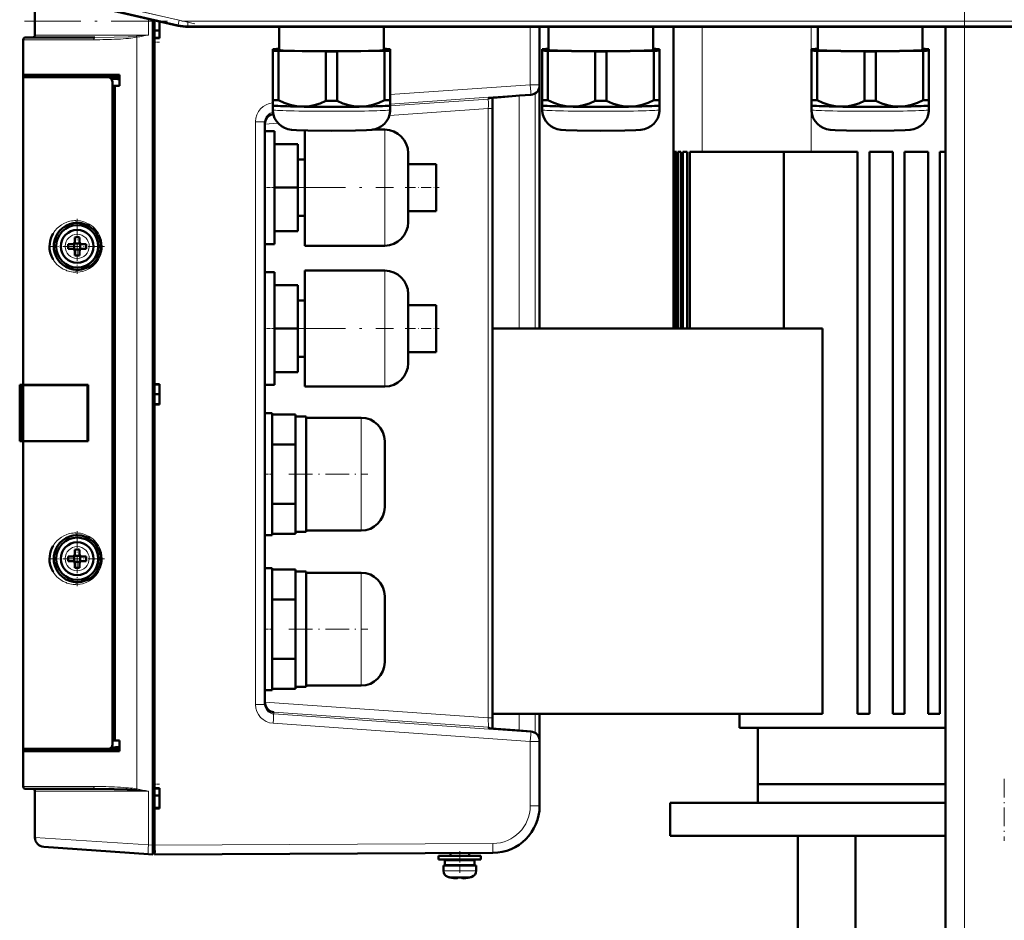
# Model space of a CAD drawing. Extents: x -1351 to 1763, y -1300 to 612.
# Tile 12 of 81: x -1277 to -1068, y 117 to 309. Entities that reach past the tile are written whole.
import ezdxf

# ---------------------------------------------------------------- set-up
doc = ezdxf.new("R2010")
doc.units = 0
doc.linetypes.add('DASHDOT', pattern=[18.5, 12, -3, 0.5, -3])

msp = doc.modelspace()

# ---------------------------------------------------------------- linework, layer by layer
at = {"color": 7, "linetype": 'DASHDOT', "lineweight": 18}
for p, q in [((-1076.13, -326), (-1076.13, 364.9)), ((-1240.06, 307.95), (-1277.32, 316.55)), ((-1276.37, 308.51), (-858.69, 308.51)), ((-1219.98, 273.08), (-1197.78, 273.08)), ((-1219.98, 243.08), (-1197.78, 243.08))]:
    msp.add_line(p, q, dxfattribs=at)
at = {"color": 7, "lineweight": 18}
for p, q in [((-1243.6, 307.74), (-1274.23, 314.81)), ((-1243.38, 308.72), (-1274, 315.79)), ((-1249.95, 309.02), (-1249.95, 305.58)), ((-1243.6, 307.74), (-1243.38, 308.72)), ((-1241.56, 308.51), (-893.5, 308.51)), ((-1241.56, 307.51), (-1241.56, 308.51)), ((-1243.6, 307.74), (-1243.64, 307.56)), ((-1241.56, 307.51), (-893.5, 307.51)), ((-1241.56, 307.51), (-1241.56, 307.33)), ((-1168.62, 294.99), (-1168.62, 307.33)), ((-1131.98, 307.33), (-1131.98, 280.68)), ((-1108.76, 280.68), (-1108.76, 307.33)), ((-1076.13, -268.42), (-1076.13, 307.33)), ((-1276.63, 304.58), (-1261.6, 304.58)), ((-1267.16, 305.58), (-1274.13, 305.58)), ((-1249.95, 305.58), (-1267.16, 305.58)), ((-1252.45, 145.06), (-1252.45, 305.1)), ((-1198.45, 292.88), (-1168.62, 294.99)), ((-1166.63, 294.99), (-1168.62, 294.99)), ((-1198.45, 290.88), (-1168.49, 293)), ((-1198.45, 290.47), (-1177.56, 291.93)), ((-1177.56, 292.11), (-1177.56, 291.93)), ((-1170.95, 292.67), (-1170.95, 243.08)), ((-1168.49, 292.85), (-1170.93, 292.67)), ((-1168.49, 293), (-1168.49, 292.85)), ((-1167.58, 293.14), (-1167.58, 243.08)), ((-1198.62, 288.46), (-1177.56, 289.93)), ((-1177.54, 290.53), (-1177.56, 289.93)), ((-1177.56, 289.93), (-1177.56, 160.22)), ((-1177.56, 289.93), (-1176.63, 289.93)), ((-1227.12, 287.13), (-1225.13, 287.13)), ((-1227.12, 163.03), (-1227.12, 287.13)), ((-1225.13, 286.61), (-1222.35, 286.8)), ((-1199.63, 273.14), (-1199.63, 285.43)), ((-1199.63, 273.08), (-1199.63, 273.14)), ((-1199.63, 273.08), (-1199.63, 260.73)), ((-1265.11, 263.15), (-1265.13, 263.15)), ((-1267.7, 260.6), (-1267.7, 260.58)), ((-1262.56, 260.55), (-1262.56, 260.58)), ((-1265.16, 258.01), (-1265.13, 258.01)), ((-1199.63, 243.14), (-1199.63, 255.43)), ((-1199.63, 243.08), (-1199.63, 243.14)), ((-1199.63, 243.08), (-1199.63, 230.73)), ((-1277.33, 231.08), (-1277.33, 219.08)), ((-1204.63, 224.08), (-1204.63, 212.14)), ((-1204.63, 212.14), (-1204.63, 212.08)), ((-1204.63, 212.08), (-1204.63, 200.08)), ((-1265.11, 196.65), (-1265.13, 196.65)), ((-1267.7, 194.1), (-1267.7, 194.08)), ((-1262.56, 194.05), (-1262.56, 194.08)), ((-1265.16, 191.51), (-1265.13, 191.51)), ((-1204.63, 191.08), (-1204.63, 179.14)), ((-1204.63, 179.14), (-1204.63, 179.08)), ((-1204.63, 179.08), (-1204.63, 167.08)), ((-1225.13, 163.03), (-1227.12, 163.03)), ((-1225.13, 163.55), (-1177.56, 160.22)), ((-1223.27, 161.42), (-1177.56, 158.23)), ((-1223.27, 161.03), (-1223.27, 161.42)), ((-1168.49, 157.16), (-1223.27, 161.03)), ((-1177.56, 160.22), (-1177.55, 159.69)), ((-1176.63, 160.22), (-1177.56, 160.22)), ((-1170.95, 161.08), (-1170.95, 157.48)), ((-1167.58, 161.08), (-1167.58, 157.01)), ((-1168.62, 155.16), (-1223.4, 159.04)), ((-1177.56, 158.23), (-1177.56, 158.04)), ((-1170.93, 157.48), (-1168.49, 157.31)), ((-1168.49, 157.31), (-1168.49, 157.16)), ((-1168.62, 155.16), (-1168.62, 141.45)), ((-1166.63, 155.16), (-1168.62, 155.16)), ((-1261.6, 145.58), (-1276.63, 145.58)), ((-1274.13, 144.58), (-1249.95, 144.58)), ((-1249.95, 144.58), (-1249.95, 133.16)), ((-1166.63, 141.45), (-1168.62, 141.45)), ((-1274.13, 134.72), (-1249.95, 133.16)), ((-1249.95, 133.16), (-1249.03, 133.1)), ((-1248.63, 133.07), (-1249.03, 133.07)), ((-1176.58, 133.45), (-1248.63, 133.08)), ((-1187.13, 127.6), (-1183.63, 127.6)), ((-1183.63, 126.35), (-1186.2, 126.35)), ((-1183.6, 127.6), (-1183.63, 127.6)), ((-1183.61, 126.35), (-1183.63, 126.35)), ((-1181.06, 126.35), (-1183.61, 126.35)), ((-1180.13, 127.6), (-1183.6, 127.6))]:
    msp.add_line(p, q, dxfattribs=at)
at = {"color": 7, "lineweight": 50}
for p, q in [((-1243.64, 307.56), (-1269.21, 313.47)), ((-1274.13, 311.49), (-1274.13, 305.58)), ((-1249.03, 133.1), (-1249.03, 308.81)), ((-1248.63, 308.72), (-1248.63, 304.98)), ((-1248.63, 306.53), (-1248.63, 308.72)), ((-1247.63, 308.48), (-1247.63, 304.93)), ((-1248.63, 306.53), (-1247.63, 306.53)), ((-893.5, 307.33), (-1241.56, 307.33)), ((-1222.1, 307.33), (-1222.1, 302.41)), ((-1199.8, 302.41), (-1199.8, 307.33)), ((-1166.63, 294.99), (-1166.63, 307.33)), ((-1164.73, 307.33), (-1164.73, 302.42)), ((-1142.43, 302.42), (-1142.43, 307.33)), ((-1138.13, 307.33), (-1138.13, 243.08)), ((-1107.35, 307.33), (-1107.35, 302.42)), ((-1085.05, 302.42), (-1085.05, 307.33)), ((-1080.13, -268.42), (-1080.13, 307.33)), ((-1276.63, 297.08), (-1276.63, 304.58)), ((-1276.13, 305.08), (-1261.39, 305.08)), ((-1247.63, 305.08), (-1248.63, 305.01)), ((-1248.63, 305.01), (-1248.63, 304.93)), ((-1248.63, 304.93), (-1248.63, 231.23)), ((-1247.63, 304.93), (-1248.63, 304.93)), ((-1276.63, 303.28), (-1276.63, 295.07)), ((-1223.45, 302.57), (-1223.45, 302.26)), ((-1223.45, 302.26), (-1223.45, 291.76)), ((-1222.1, 302.62), (-1222.26, 302.62)), ((-1222.26, 302.21), (-1212.14, 302.05)), ((-1222.26, 302.21), (-1222.26, 291.7)), ((-1212.14, 302.05), (-1212.14, 291.55)), ((-1209.76, 302.05), (-1199.64, 302.21)), ((-1209.76, 302.05), (-1209.76, 291.55)), ((-1199.64, 302.62), (-1199.8, 302.62)), ((-1199.64, 302.21), (-1199.64, 291.7)), ((-1198.45, 302.26), (-1198.45, 302.57)), ((-1198.45, 302.26), (-1198.45, 291.76)), ((-1166.08, 302.57), (-1166.08, 302.26)), ((-1166.08, 302.26), (-1166.08, 291.76)), ((-1164.73, 302.62), (-1164.89, 302.62)), ((-1164.89, 302.21), (-1154.76, 302.06)), ((-1164.89, 302.21), (-1164.89, 291.7)), ((-1154.76, 302.06), (-1154.76, 291.55)), ((-1152.39, 302.06), (-1142.26, 302.21)), ((-1152.39, 302.06), (-1152.39, 291.55)), ((-1142.26, 302.62), (-1142.43, 302.62)), ((-1142.26, 302.21), (-1142.26, 291.7)), ((-1141.08, 302.26), (-1141.08, 302.57)), ((-1141.08, 302.26), (-1141.08, 291.76)), ((-1108.7, 302.57), (-1108.7, 302.26)), ((-1108.7, 302.26), (-1108.7, 291.76)), ((-1107.35, 302.63), (-1107.52, 302.62)), ((-1107.52, 302.21), (-1097.39, 302.06)), ((-1107.52, 302.21), (-1107.52, 291.71)), ((-1097.39, 302.06), (-1097.39, 291.55)), ((-1095.02, 302.06), (-1084.89, 302.21)), ((-1095.02, 302.06), (-1095.02, 291.55)), ((-1084.89, 302.62), (-1085.05, 302.63)), ((-1084.89, 302.21), (-1084.89, 291.71)), ((-1083.7, 302.26), (-1083.7, 302.57)), ((-1083.7, 302.26), (-1083.7, 291.76)), ((-1276.63, 296.58), (-1276.63, 297.08)), ((-1256.13, 297.08), (-1276.63, 297.08)), ((-1276.63, 296.58), (-1258.58, 296.58)), ((-1276.63, 231.08), (-1276.63, 296.58)), ((-1276.33, 297.08), (-1276.33, 296.58)), ((-1256.13, 296.58), (-1258.57, 296.58)), ((-1256.13, 294.78), (-1256.13, 297.08)), ((-1257.63, 154.54), (-1257.63, 295.61)), ((-1256.13, 294.78), (-1257.63, 294.78)), ((-1257.13, 294.74), (-1257.63, 294.72)), ((-1257.63, 294.72), (-1257.63, 155.43)), ((-1256.13, 294.78), (-1257.13, 294.74)), ((-1257.13, 294.74), (-1257.13, 155.41)), ((-1166.63, 294.84), (-1166.63, 294.99)), ((-1166.63, 243.08), (-1166.63, 294.84)), ((-1223.45, 291.76), (-1223.45, 290.61)), ((-1198.45, 290.61), (-1198.45, 291.76)), ((-1176.63, 289.93), (-1176.63, 292.22)), ((-1176.63, 292.01), (-1176.63, 290.84)), ((-1170.93, 292.67), (-1168.49, 292.85)), ((-1166.08, 291.76), (-1166.08, 290.61)), ((-1141.08, 290.61), (-1141.08, 291.76)), ((-1108.7, 291.76), (-1108.7, 290.61)), ((-1083.7, 290.61), (-1083.7, 291.76)), ((-1223.45, 290.61), (-1223.45, 289.66)), ((-1223.45, 290.6), (-1223.45, 290.61)), ((-1198.46, 290.6), (-1198.45, 290.61)), ((-1198.45, 289.66), (-1198.45, 290.61)), ((-1176.63, 290.04), (-1176.63, 158.16)), ((-1176.63, 160.22), (-1176.63, 289.93)), ((-1166.08, 290.61), (-1166.08, 289.66)), ((-1166.07, 290.6), (-1166.08, 290.61)), ((-1141.08, 289.66), (-1141.08, 290.61)), ((-1141.08, 290.6), (-1141.08, 290.61)), ((-1108.7, 290.61), (-1108.7, 289.66)), ((-1108.7, 290.6), (-1108.7, 290.61)), ((-1083.71, 290.6), (-1083.7, 290.61)), ((-1083.7, 289.66), (-1083.7, 290.61)), ((-1225.13, 287.13), (-1225.13, 163.03)), ((-1216.63, 273.08), (-1216.63, 285.26)), ((-1202.19, 285.43), (-1199.63, 285.43)), ((-1225.13, 273.08), (-1225.13, 285.08)), ((-1223.13, 285.08), (-1225.13, 285.08)), ((-1223.13, 285.08), (-1223.13, 273.08)), ((-1223.13, 282.33), (-1218.13, 282.33)), ((-1218.13, 273.08), (-1218.13, 282.33)), ((-1216.63, 279.08), (-1218.13, 279.08)), ((-1194.63, 280.43), (-1194.63, 273.11)), ((-1138.13, 280.68), (-1138.13, 243.08)), ((-1137.99, 280.68), (-1138.13, 280.68)), ((-1137.99, 280.68), (-1137.99, 243.08)), ((-1137.86, 280.68), (-1137.86, 243.08)), ((-1137.46, 280.68), (-1137.86, 280.68)), ((-1137.46, 280.68), (-1137.46, 243.08)), ((-1137.19, 280.68), (-1137.19, 243.08)), ((-1136.52, 280.68), (-1137.19, 280.68)), ((-1136.52, 280.68), (-1136.52, 243.08)), ((-1136.11, 280.68), (-1136.11, 243.08)), ((-1135.16, 280.68), (-1136.11, 280.68)), ((-1135.16, 280.68), (-1135.16, 243.08)), ((-1131.98, 280.68), (-1134.61, 280.68)), ((-1134.61, 280.68), (-1134.61, 243.08)), ((-1123.26, 280.68), (-1131.98, 280.68)), ((-1108.76, 280.68), (-1123.26, 280.68)), ((-1114.58, 243.08), (-1114.58, 280.68)), ((-1098.88, 280.68), (-1108.76, 280.68)), ((-1098.88, 280.68), (-1098.88, 161.08)), ((-1091.38, 280.68), (-1096.38, 280.68)), ((-1096.38, 280.68), (-1096.38, 161.08)), ((-1091.38, 280.68), (-1091.38, 161.08)), ((-1083.88, 280.68), (-1088.88, 280.68)), ((-1088.88, 280.68), (-1088.88, 161.08)), ((-1083.88, 280.68), (-1083.88, 161.08)), ((-1080.13, 280.68), (-1081.38, 280.68)), ((-1081.38, 280.68), (-1081.38, 161.08)), ((-1194.63, 278.08), (-1188.63, 278.08)), ((-1188.63, 278.08), (-1188.63, 273.08)), ((-1225.13, 261.08), (-1225.13, 273.08)), ((-1218.13, 273.08), (-1223.13, 273.08)), ((-1223.13, 273.08), (-1223.13, 261.08)), ((-1218.13, 263.83), (-1218.13, 273.08)), ((-1216.63, 260.73), (-1216.63, 273.08)), ((-1194.63, 273.11), (-1194.63, 273.08)), ((-1194.63, 273.08), (-1194.63, 265.73)), ((-1188.63, 273.08), (-1188.63, 268.08)), ((-1216.63, 267.08), (-1218.13, 267.08)), ((-1194.63, 268.08), (-1188.63, 268.08)), ((-1265.13, 265.58), (-1265.08, 265.58)), ((-1261.85, 264.35), (-1261.76, 264.27)), ((-1265.63, 262.5), (-1265.63, 261.58)), ((-1264.63, 262.5), (-1264.63, 261.58)), ((-1223.13, 263.83), (-1218.13, 263.83)), ((-1269.99, 261.78), (-1269.98, 261.8)), ((-1266.13, 261.08), (-1267.05, 261.08)), ((-1265.77, 261.21), (-1265.78, 261.22)), ((-1264.5, 261.21), (-1265.77, 261.21)), ((-1265.77, 259.94), (-1265.77, 261.21)), ((-1264.49, 261.22), (-1264.5, 261.21)), ((-1264.5, 261.21), (-1264.5, 259.94)), ((-1264.13, 261.08), (-1263.21, 261.08)), ((-1223.13, 261.08), (-1225.13, 261.08)), ((-1216.63, 260.73), (-1199.63, 260.73)), ((-1266.13, 260.08), (-1267.05, 260.08)), ((-1265.77, 259.94), (-1265.78, 259.93)), ((-1264.5, 259.94), (-1265.77, 259.94)), ((-1265.63, 258.65), (-1265.63, 259.58)), ((-1264.63, 258.65), (-1264.63, 259.58)), ((-1264.5, 259.94), (-1264.49, 259.93)), ((-1263.21, 260.08), (-1264.13, 260.08)), ((-1261.76, 256.88), (-1261.84, 256.82)), ((-1265.07, 255.58), (-1265.13, 255.58)), ((-1225.13, 243.08), (-1225.13, 255.08)), ((-1223.13, 255.08), (-1225.13, 255.08)), ((-1223.13, 255.08), (-1223.13, 243.08)), ((-1216.63, 243.08), (-1216.63, 255.43)), ((-1216.63, 255.43), (-1199.63, 255.43)), ((-1223.13, 252.33), (-1218.13, 252.33)), ((-1218.13, 243.08), (-1218.13, 252.33)), ((-1194.63, 250.43), (-1194.63, 243.11)), ((-1216.63, 249.08), (-1218.13, 249.08)), ((-1194.63, 248.08), (-1188.63, 248.08)), ((-1188.63, 248.08), (-1188.63, 243.08)), ((-1225.13, 231.08), (-1225.13, 243.08)), ((-1218.13, 243.08), (-1223.13, 243.08)), ((-1223.13, 243.08), (-1223.13, 231.08)), ((-1218.13, 233.83), (-1218.13, 243.08)), ((-1216.63, 230.73), (-1216.63, 243.08)), ((-1194.63, 243.11), (-1194.63, 243.08)), ((-1194.63, 243.08), (-1194.63, 235.73)), ((-1188.63, 243.08), (-1188.63, 238.08)), ((-1106.36, 243.08), (-1176.63, 243.08)), ((-1106.36, 161.08), (-1106.36, 243.08)), ((-1216.63, 237.08), (-1218.13, 237.08)), ((-1194.63, 238.08), (-1188.63, 238.08)), ((-1223.13, 233.83), (-1218.13, 233.83)), ((-1277.38, 231.08), (-1277.37, 231.08)), ((-1277.38, 219.08), (-1277.38, 231.08)), ((-1277.38, 230.83), (-1277.38, 230.84)), ((-1277.38, 230.82), (-1277.38, 230.83)), ((-1277.37, 231.08), (-1277.33, 231.08)), ((-1277.37, 219.08), (-1277.37, 231.08)), ((-1277.13, 231.08), (-1277.33, 231.08)), ((-1277.13, 231.08), (-1277.13, 219.08)), ((-1276.63, 231.08), (-1277.13, 231.08)), ((-1262.76, 231.08), (-1276.63, 231.08)), ((-1276.33, 231.05), (-1276.63, 231.08)), ((-1276.63, 231.05), (-1276.63, 219.1)), ((-1276.56, 231.05), (-1276.63, 231.05)), ((-1276.43, 231.05), (-1276.56, 231.05)), ((-1276.43, 231.05), (-1276.08, 231.05)), ((-1276.26, 231.05), (-1276.33, 231.05)), ((-1275.53, 231.05), (-1276.08, 231.05)), ((-1274.68, 231.05), (-1275.53, 231.05)), ((-1269.58, 231.04), (-1272.84, 231.05)), ((-1262.76, 231.02), (-1262.91, 231.02)), ((-1262.91, 219.13), (-1262.91, 231.02)), ((-1262.76, 231.08), (-1262.76, 219.08)), ((-1248.63, 231.23), (-1247.63, 231.23)), ((-1248.63, 231.23), (-1248.63, 231.14)), ((-1248.63, 231.17), (-1248.63, 226.98)), ((-1248.63, 231.14), (-1247.63, 231.08)), ((-1248.63, 231.14), (-1248.63, 229.14)), ((-1247.63, 231.23), (-1247.63, 226.93)), ((-1223.13, 231.08), (-1225.13, 231.08)), ((-1216.63, 230.73), (-1199.63, 230.73)), ((-1176.63, 230.83), (-1176.63, 227.14)), ((-1248.63, 227.01), (-1248.63, 229.14)), ((-1247.63, 229.08), (-1248.63, 229.14)), ((-1247.63, 227.08), (-1248.63, 227.01)), ((-1248.63, 227.01), (-1248.63, 226.93)), ((-1248.63, 226.93), (-1248.63, 145.23)), ((-1247.63, 226.93), (-1248.63, 226.93)), ((-1225.13, 212.08), (-1225.13, 225.08)), ((-1225.13, 225.08), (-1223.63, 225.08)), ((-1223.63, 225.08), (-1223.63, 212.08)), ((-1218.63, 224.78), (-1223.63, 224.78)), ((-1218.63, 224.3), (-1218.63, 224.78)), ((-1216.33, 224.33), (-1218.63, 224.33)), ((-1218.63, 218.91), (-1218.63, 224.3)), ((-1216.33, 224.33), (-1216.33, 212.08)), ((-1204.63, 224.08), (-1216.33, 224.08)), ((-1277.38, 219.32), (-1277.38, 219.33)), ((-1277.38, 219.08), (-1277.37, 219.08)), ((-1277.37, 219.08), (-1277.33, 219.08)), ((-1277.36, 219.08), (-1277.33, 219.08)), ((-1277.13, 219.08), (-1277.33, 219.08)), ((-1277.13, 219.08), (-1276.63, 219.08)), ((-1276.63, 219.1), (-1276.56, 219.1)), ((-1276.63, 219.08), (-1276.33, 219.1)), ((-1262.76, 219.08), (-1276.63, 219.08)), ((-1276.63, 153.58), (-1276.63, 219.08)), ((-1276.56, 219.1), (-1276.44, 219.1)), ((-1276.43, 219.1), (-1276.08, 219.1)), ((-1276.08, 219.1), (-1275.53, 219.1)), ((-1269.48, 219.11), (-1266.15, 219.12)), ((-1262.91, 219.13), (-1262.76, 219.13)), ((-1223.63, 218.43), (-1218.63, 218.43)), ((-1218.63, 218.43), (-1218.63, 218.91)), ((-1218.63, 217.47), (-1218.63, 218.43)), ((-1199.63, 219.08), (-1199.63, 212.11)), ((-1218.63, 217.47), (-1218.63, 212.08)), ((-1225.13, 199.08), (-1225.13, 212.08)), ((-1223.63, 212.08), (-1223.63, 199.08)), ((-1218.63, 212.08), (-1218.63, 206.69)), ((-1216.33, 199.83), (-1216.33, 212.08)), ((-1199.63, 212.11), (-1199.63, 212.08)), ((-1199.63, 212.08), (-1199.63, 205.08)), ((-1223.63, 205.73), (-1218.63, 205.73)), ((-1218.63, 205.73), (-1218.63, 206.69)), ((-1218.63, 205.25), (-1218.63, 205.73)), ((-1218.63, 199.86), (-1218.63, 205.25)), ((-1223.63, 199.38), (-1218.63, 199.38)), ((-1218.63, 199.38), (-1218.63, 199.86)), ((-1218.63, 199.83), (-1216.33, 199.83)), ((-1216.33, 200.08), (-1204.63, 200.08)), ((-1265.13, 199.08), (-1265.08, 199.08)), ((-1261.85, 197.85), (-1261.76, 197.77)), ((-1223.63, 199.08), (-1225.13, 199.08)), ((-1269.99, 195.28), (-1269.98, 195.3)), ((-1265.63, 196), (-1265.63, 195.08)), ((-1264.63, 196), (-1264.63, 195.08)), ((-1266.13, 194.58), (-1267.05, 194.58)), ((-1266.13, 193.58), (-1267.05, 193.58)), ((-1265.77, 194.71), (-1265.78, 194.72)), ((-1265.77, 193.44), (-1265.78, 193.43)), ((-1264.5, 194.71), (-1265.77, 194.71)), ((-1265.77, 193.44), (-1265.77, 194.71)), ((-1264.5, 193.44), (-1265.77, 193.44)), ((-1265.63, 192.15), (-1265.63, 193.08)), ((-1264.63, 192.15), (-1264.63, 193.08)), ((-1264.49, 194.72), (-1264.5, 194.71)), ((-1264.5, 194.71), (-1264.5, 193.44)), ((-1264.5, 193.44), (-1264.49, 193.43)), ((-1264.13, 194.58), (-1263.21, 194.58)), ((-1263.21, 193.58), (-1264.13, 193.58)), ((-1225.13, 179.08), (-1225.13, 192.08)), ((-1225.13, 192.08), (-1223.63, 192.08)), ((-1223.63, 192.08), (-1223.63, 179.08)), ((-1218.63, 191.78), (-1223.63, 191.78)), ((-1218.63, 191.3), (-1218.63, 191.78)), ((-1216.33, 191.33), (-1218.63, 191.33)), ((-1218.63, 185.91), (-1218.63, 191.3)), ((-1216.33, 191.33), (-1216.33, 179.08)), ((-1204.63, 191.08), (-1216.33, 191.08)), ((-1265.07, 189.08), (-1265.13, 189.08)), ((-1261.76, 190.38), (-1261.84, 190.32)), ((-1223.63, 185.43), (-1218.63, 185.43)), ((-1218.63, 185.43), (-1218.63, 185.91)), ((-1218.63, 184.47), (-1218.63, 185.43)), ((-1199.63, 186.08), (-1199.63, 179.11)), ((-1218.63, 184.47), (-1218.63, 179.08)), ((-1225.13, 166.08), (-1225.13, 179.08)), ((-1223.63, 179.08), (-1223.63, 166.08)), ((-1218.63, 179.08), (-1218.63, 173.69)), ((-1216.33, 166.83), (-1216.33, 179.08)), ((-1199.63, 179.11), (-1199.63, 179.08)), ((-1199.63, 179.08), (-1199.63, 172.08)), ((-1223.63, 172.73), (-1218.63, 172.73)), ((-1218.63, 172.73), (-1218.63, 173.69)), ((-1218.63, 172.25), (-1218.63, 172.73)), ((-1218.63, 166.86), (-1218.63, 172.25)), ((-1223.63, 166.08), (-1225.13, 166.08)), ((-1223.63, 166.38), (-1218.63, 166.38)), ((-1218.63, 166.38), (-1218.63, 166.86)), ((-1218.63, 166.83), (-1216.33, 166.83)), ((-1216.33, 167.08), (-1204.63, 167.08)), ((-1176.63, 161.08), (-1106.36, 161.08)), ((-1176.63, 157.93), (-1176.63, 160.22)), ((-1166.63, 155.31), (-1166.63, 161.08)), ((-1124.03, 158.08), (-1124.03, 161.08)), ((-1096.38, 161.08), (-1098.88, 161.08)), ((-1088.88, 161.08), (-1091.38, 161.08)), ((-1081.38, 161.08), (-1083.88, 161.08)), ((-1176.63, 158.1), (-1176.63, 157.93)), ((-1168.49, 157.31), (-1170.93, 157.48)), ((-1080.13, 158.08), (-1124.03, 158.08)), ((-1120.13, 146.08), (-1120.13, 158.08)), ((-1257.63, 155.43), (-1257.13, 155.41)), ((-1256.13, 155.38), (-1257.63, 155.38)), ((-1257.13, 155.41), (-1256.13, 155.38)), ((-1256.13, 153.08), (-1256.13, 155.38)), ((-1166.63, 155.16), (-1166.63, 155.31)), ((-1276.63, 153.58), (-1276.63, 146.88)), ((-1276.63, 153.08), (-1276.63, 153.58)), ((-1258.58, 153.58), (-1276.63, 153.58)), ((-1276.33, 153.58), (-1276.33, 153.08)), ((-1276.33, 153.58), (-1276.17, 153.58)), ((-1258.57, 153.58), (-1256.13, 153.58)), ((-1166.63, 141.45), (-1166.63, 155.16)), ((-1276.63, 145.58), (-1276.63, 153.08)), ((-1276.63, 153.08), (-1256.13, 153.08)), ((-1261.39, 145.08), (-1276.13, 145.08)), ((-1248.63, 145.23), (-1247.63, 145.23)), ((-1248.63, 145.23), (-1248.63, 145.14)), ((-1248.63, 145.17), (-1248.63, 140.98)), ((-1248.63, 145.14), (-1247.63, 145.08)), ((-1247.63, 145.23), (-1247.63, 140.93)), ((-1120.14, 146.08), (-1080.13, 146.08)), ((-1120.14, 146.08), (-1120.14, 142.08)), ((-1080.13, 146.08), (-1120.13, 146.08)), ((-1274.13, 144.58), (-1274.13, 134.72)), ((-1248.63, 143.63), (-1247.63, 143.63)), ((-1248.63, 143.63), (-1247.63, 143.63)), ((-1248.63, 141.01), (-1248.63, 143.63)), ((-1247.63, 141.08), (-1248.63, 141.01)), ((-1248.63, 141.01), (-1248.63, 140.93)), ((-1247.63, 140.93), (-1248.63, 140.93)), ((-1248.63, 140.93), (-1248.63, 133.08)), ((-1138.84, 142.08), (-1080.13, 142.08)), ((-1138.84, 142.08), (-1138.84, 135.08)), ((-1138.84, 135.08), (-1080.13, 135.08)), ((-1111.63, 82.33), (-1111.63, 135.08)), ((-1099.32, 135.08), (-1099.32, 89.58)), ((-1249.95, 131.17), (-1272.27, 132.73)), ((-1249.03, 133.1), (-1249.03, 131.1)), ((-1249.03, 131.1), (-1249.95, 131.17)), ((-1248.63, 131.38), (-1249.03, 131.38)), ((-1176.58, 131.45), (-1248.63, 131.08)), ((-1183.63, 130.83), (-1188.13, 130.83)), ((-1188.13, 130.03), (-1188.13, 130.83)), ((-1185.63, 131.41), (-1185.63, 130.83)), ((-1183.63, 130.83), (-1179.13, 130.83)), ((-1181.63, 131.43), (-1181.63, 130.83)), ((-1181.63, 131.43), (-1181.63, 130.83)), ((-1179.13, 130.83), (-1179.13, 130.03)), ((-1179.13, 130.83), (-1179.13, 130.03)), ((-1183.63, 130.03), (-1188.13, 130.03)), ((-1183.63, 128.73), (-1187.13, 128.73)), ((-1187.13, 127.6), (-1187.13, 128.73)), ((-1183.63, 129.93), (-1186.78, 129.93)), ((-1186.78, 128.83), (-1186.78, 129.93)), ((-1183.63, 128.83), (-1186.78, 128.83)), ((-1185.63, 130.03), (-1185.63, 129.93)), ((-1185.63, 128.83), (-1185.63, 128.73)), ((-1183.63, 130.03), (-1179.13, 130.03)), ((-1183.63, 129.93), (-1180.48, 129.93)), ((-1183.63, 128.83), (-1180.48, 128.83)), ((-1183.63, 128.73), (-1180.13, 128.73)), ((-1181.63, 130.03), (-1181.63, 129.93)), ((-1181.63, 130.03), (-1181.63, 129.93)), ((-1181.63, 128.83), (-1181.63, 128.73)), ((-1181.63, 128.83), (-1181.63, 128.73)), ((-1180.48, 128.83), (-1180.48, 129.93)), ((-1180.48, 128.83), (-1180.48, 129.93)), ((-1180.13, 128.73), (-1180.13, 127.6)), ((-1180.13, 128.73), (-1180.13, 127.6)), ((-1185.56, 126.19), (-1185.55, 126.2)), ((-1184.18, 126.03), (-1184.15, 126.03)), ((-1184.13, 126.05), (-1184.13, 126.2)), ((-1183.13, 126.05), (-1183.13, 126.2)), ((-1182.7, 126.04), (-1182.86, 126.03)), ((-1182.7, 126.04), (-1182.86, 126.03)), ((-1181.71, 126.2), (-1181.7, 126.19))]:
    msp.add_line(p, q, dxfattribs=at)
at = {"color": 7, "linetype": 'DASHDOT', "lineweight": 18, "ltscale": 0.029999}
for p, q in [((-1248.73, 304.08), (-1247.53, 304.08)), ((-1248.73, 146.08), (-1247.53, 146.08))]:
    msp.add_line(p, q, dxfattribs=at)
at = {"color": 7, "linetype": 'DASHDOT', "lineweight": 18, "ltscale": 0.060016}
for p, q in [((-1222.93, 273.08), (-1225.33, 273.08)), ((-1222.93, 243.08), (-1225.33, 243.08))]:
    msp.add_line(p, q, dxfattribs=at)
at = {"color": 7, "linetype": 'DASHDOT', "lineweight": 18, "ltscale": 0.179999}
for p, q in [((-1195.23, 273.08), (-1188.03, 273.08)), ((-1195.23, 243.08), (-1188.03, 243.08))]:
    msp.add_line(p, q, dxfattribs=at)
at = {"color": 7, "linetype": 'DASHDOT', "lineweight": 18, "ltscale": 0.2925}
for p, q in [((-1265.13, 266.43), (-1265.13, 254.73)), ((-1265.13, 199.93), (-1265.13, 188.23))]:
    msp.add_line(p, q, dxfattribs=at)
at = {"color": 7, "linetype": 'DASHDOT', "lineweight": 18, "ltscale": 0.292499}
for p, q in [((-1259.28, 260.58), (-1270.98, 260.58)), ((-1259.28, 194.08), (-1270.98, 194.08))]:
    msp.add_line(p, q, dxfattribs=at)
at = {"color": 7, "linetype": 'DASHDOT', "lineweight": 18, "ltscale": 0.045013}
for p, q in [((-1223.48, 212.08), (-1225.28, 212.08)), ((-1223.48, 179.08), (-1225.28, 179.08))]:
    msp.add_line(p, q, dxfattribs=at)
at = {"color": 7, "linetype": 'DASHDOT', "lineweight": 18, "ltscale": 0.420001}
for p, q in [((-1220.03, 212.08), (-1203.23, 212.08)), ((-1220.03, 179.08), (-1203.23, 179.08))]:
    msp.add_line(p, q, dxfattribs=at)
at = {"color": 7, "linetype": 'DASHDOT', "lineweight": 18, "ltscale": 0.330015}
msp.add_line((-1067.64, 147.18), (-1067.64, 133.98), dxfattribs=at)
at = {"color": 7, "linetype": 'DASHDOT', "lineweight": 18, "ltscale": 0.012015}
msp.add_line((-1248.59, 133.07), (-1249.07, 133.07), dxfattribs=at)
at = {"color": 7, "linetype": 'DASHDOT', "lineweight": 18, "ltscale": 0.114581}
msp.add_line((-1183.63, 127.22), (-1183.63, 131.8), dxfattribs=at)
at = {"color": 7, "linetype": 'DASHDOT', "lineweight": 18, "ltscale": 0.000760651}
msp.add_line((-1184.63, 126.05), (-1184.63, 126.02), dxfattribs=at)
at = {"color": 7, "linetype": 'DASHDOT', "lineweight": 18, "ltscale": 0.000956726}
msp.add_line((-1182.63, 126.05), (-1182.63, 126.01), dxfattribs=at)
at = {"color": 7, "lineweight": 18}
for points in [[(-1252.48, 305.34), (-1254.28, 305.22), (-1257.26, 305.12), (-1261.39, 305.08)], [(-1170.93, 292.67), (-1174.83, 292.38), (-1177.29, 292.16), (-1177.5, 292.13), (-1177.55, 292.12), (-1177.56, 292.12), (-1177.56, 292.11), (-1177.56, 292.11)], [(-1177.55, 291.85), (-1177.53, 291.23), (-1177.54, 290.53)], [(-1270.27, 263.34), (-1269.88, 263.91), (-1269.4, 264.45), (-1269.13, 264.7), (-1268.5, 265.17), (-1267.96, 265.48), (-1267.32, 265.75)], [(-1261.8, 264.78), (-1261.46, 264.47), (-1261.13, 264.12), (-1260.84, 263.76), (-1260.59, 263.37), (-1260.35, 262.94), (-1260.16, 262.5), (-1259.97, 261.87), (-1259.85, 261.22), (-1259.81, 260.57), (-1259.83, 260.07), (-1259.9, 259.58), (-1260.01, 259.11), (-1260.17, 258.64), (-1260.36, 258.19), (-1260.6, 257.77), (-1260.86, 257.37), (-1261.16, 256.99), (-1261.8, 256.37)], [(-1261.8, 256.37), (-1262.49, 255.89), (-1263.22, 255.52), (-1263.97, 255.26), (-1264.52, 255.15), (-1265.42, 255.08)], [(-1270.27, 196.84), (-1269.88, 197.41), (-1269.4, 197.95), (-1269.13, 198.2), (-1268.5, 198.67), (-1267.96, 198.98), (-1267.32, 199.25)], [(-1261.8, 198.28), (-1261.46, 197.97), (-1261.13, 197.62), (-1260.84, 197.26), (-1260.59, 196.87), (-1260.35, 196.44), (-1260.16, 196), (-1259.97, 195.37), (-1259.85, 194.72), (-1259.81, 194.07), (-1259.83, 193.57), (-1259.9, 193.08), (-1260.01, 192.61), (-1260.17, 192.14), (-1260.36, 191.69), (-1260.6, 191.27), (-1260.86, 190.87), (-1261.16, 190.49), (-1261.8, 189.87)], [(-1261.8, 189.87), (-1262.49, 189.39), (-1263.22, 189.02), (-1263.97, 188.76), (-1264.52, 188.65), (-1265.42, 188.58)], [(-1177.55, 159.69), (-1177.53, 158.72), (-1177.54, 158.32)], [(-1177.54, 158.32), (-1177.55, 158.24), (-1177.56, 158.23), (-1177.56, 158.23), (-1177.56, 158.23)], [(-1177.56, 158.04), (-1177.56, 158.04), (-1177.56, 158.04), (-1177.53, 158.03), (-1177.33, 158), (-1174.61, 157.76), (-1170.93, 157.48)], [(-1261.39, 145.08), (-1261.43, 145.08), (-1261.5, 145.15), (-1261.54, 145.22)], [(-1176.58, 131.45), (-1176.58, 131.46), (-1176.58, 131.47), (-1176.58, 131.57), (-1176.58, 133.45)]]:
    msp.add_lwpolyline(points, dxfattribs=at)
at = {"color": 7, "lineweight": 50}
for points in [[(-1257.63, 295.61), (-1257.66, 295.84), (-1257.73, 296.05), (-1257.86, 296.24), (-1258.03, 296.4), (-1258.23, 296.51), (-1258.58, 296.58)], [(-1217.2, 290.33), (-1217.82, 290.36), (-1218.44, 290.43), (-1219.1, 290.54), (-1219.75, 290.71), (-1221.01, 291.13), (-1222.26, 291.7)], [(-1212.14, 291.55), (-1213.4, 291.02), (-1214.66, 290.63), (-1215.3, 290.49), (-1215.95, 290.39), (-1216.58, 290.34), (-1217.2, 290.33)], [(-1204.7, 290.33), (-1205.33, 290.34), (-1205.95, 290.39), (-1206.6, 290.49), (-1207.25, 290.63), (-1208.51, 291.02), (-1209.76, 291.55)], [(-1199.64, 291.7), (-1200.9, 291.13), (-1202.16, 290.71), (-1202.81, 290.54), (-1203.46, 290.43), (-1204.08, 290.36), (-1204.7, 290.33)], [(-1177.41, 292.14), (-1174.84, 292.38), (-1170.93, 292.67)], [(-1159.83, 290.33), (-1160.45, 290.36), (-1161.07, 290.43), (-1161.72, 290.55), (-1162.37, 290.71), (-1163.63, 291.13), (-1164.89, 291.7)], [(-1154.76, 291.55), (-1156.02, 291.02), (-1157.28, 290.63), (-1157.93, 290.49), (-1158.58, 290.39), (-1159.2, 290.34), (-1159.83, 290.33)], [(-1147.33, 290.33), (-1147.95, 290.34), (-1148.57, 290.39), (-1149.22, 290.49), (-1149.87, 290.63), (-1151.13, 291.02), (-1152.39, 291.55)], [(-1142.26, 291.7), (-1143.52, 291.13), (-1144.78, 290.71), (-1145.43, 290.55), (-1146.09, 290.43), (-1146.7, 290.36), (-1147.33, 290.33)], [(-1102.45, 290.33), (-1103.08, 290.36), (-1103.7, 290.43), (-1104.35, 290.55), (-1105, 290.71), (-1106.26, 291.14), (-1107.52, 291.71)], [(-1097.39, 291.55), (-1098.65, 291.02), (-1099.91, 290.63), (-1100.56, 290.49), (-1101.21, 290.39), (-1101.83, 290.34), (-1102.45, 290.33)], [(-1089.95, 290.33), (-1090.58, 290.34), (-1091.2, 290.39), (-1091.85, 290.49), (-1092.5, 290.63), (-1093.76, 291.02), (-1095.02, 291.55)], [(-1084.89, 291.71), (-1086.15, 291.14), (-1087.41, 290.71), (-1088.06, 290.55), (-1088.71, 290.43), (-1089.33, 290.36), (-1089.95, 290.33)], [(-1210.95, 285.2), (-1216.03, 285.25), (-1218.42, 285.32), (-1219.5, 285.4), (-1220.26, 285.54), (-1220.96, 285.79), (-1221.62, 286.17), (-1222.2, 286.65), (-1222.69, 287.24), (-1223.07, 287.89), (-1223.32, 288.61), (-1223.44, 289.36), (-1223.45, 289.66)], [(-1210.95, 285.2), (-1205.88, 285.25), (-1203.48, 285.32), (-1202.4, 285.4), (-1201.64, 285.54), (-1200.95, 285.79), (-1200.28, 286.17), (-1199.7, 286.65), (-1199.21, 287.24), (-1198.83, 287.89), (-1198.58, 288.61), (-1198.46, 289.36), (-1198.45, 289.66)], [(-1153.58, 285.2), (-1158.65, 285.25), (-1161.05, 285.32), (-1162.12, 285.4), (-1162.89, 285.54), (-1163.58, 285.79), (-1164.25, 286.17), (-1164.83, 286.66), (-1165.32, 287.24), (-1165.69, 287.9), (-1165.95, 288.61), (-1166.07, 289.36), (-1166.08, 289.66)], [(-1153.58, 285.2), (-1148.5, 285.25), (-1146.1, 285.32), (-1145.03, 285.4), (-1144.27, 285.54), (-1143.57, 285.79), (-1142.91, 286.17), (-1142.32, 286.66), (-1141.84, 287.24), (-1141.46, 287.9), (-1141.21, 288.61), (-1141.09, 289.36), (-1141.08, 289.66)], [(-1096.2, 285.21), (-1101.28, 285.25), (-1103.68, 285.32), (-1104.75, 285.4), (-1105.51, 285.54), (-1106.21, 285.79), (-1106.87, 286.17), (-1107.46, 286.66), (-1107.95, 287.24), (-1108.32, 287.9), (-1108.57, 288.61), (-1108.69, 289.36), (-1108.7, 289.66)], [(-1096.2, 285.21), (-1091.13, 285.25), (-1088.73, 285.32), (-1087.66, 285.4), (-1086.89, 285.54), (-1086.2, 285.79), (-1085.53, 286.17), (-1084.95, 286.66), (-1084.46, 287.24), (-1084.09, 287.9), (-1083.84, 288.61), (-1083.71, 289.36), (-1083.7, 289.66)], [(-1225.13, 286.71), (-1225.11, 287), (-1225.05, 287.28), (-1224.82, 287.78), (-1224.62, 288.06), (-1224.39, 288.28)], [(-1270.27, 257.81), (-1270.62, 258.52), (-1270.86, 259.26), (-1271, 260.01), (-1271.02, 260.58), (-1270.99, 261.15), (-1270.91, 261.72), (-1270.75, 262.27), (-1270.54, 262.81), (-1270.27, 263.34)], [(-1262.76, 231.02), (-1274.76, 231.05), (-1276.08, 231.05)], [(-1276.08, 219.1), (-1270.77, 219.11), (-1262.76, 219.13)], [(-1270.27, 191.31), (-1270.62, 192.02), (-1270.86, 192.76), (-1271, 193.51), (-1271.02, 194.08), (-1270.99, 194.65), (-1270.91, 195.22), (-1270.75, 195.77), (-1270.54, 196.31), (-1270.27, 196.84)], [(-1224.38, 161.87), (-1224.66, 162.15), (-1224.88, 162.48), (-1225.04, 162.87), (-1225.11, 163.15), (-1225.13, 163.44)], [(-1170.93, 157.48), (-1175.85, 157.86), (-1177.41, 158.01)], [(-1258.58, 153.58), (-1258.36, 153.6), (-1258.15, 153.68), (-1257.96, 153.8), (-1257.81, 153.97), (-1257.7, 154.18), (-1257.63, 154.54)], [(-1261.39, 145.08), (-1257.23, 145.04), (-1254.51, 144.95), (-1252.48, 144.82)], [(-1184.63, 126.05), (-1184.44, 126.03), (-1184.2, 126.03), (-1184.15, 126.03), (-1184.14, 126.04), (-1184.13, 126.04), (-1184.13, 126.04), (-1184.13, 126.05)], [(-1184.63, 126.05), (-1184.44, 126.03), (-1184.2, 126.03), (-1184.15, 126.03), (-1184.14, 126.04), (-1184.13, 126.04), (-1184.13, 126.04), (-1184.13, 126.05)], [(-1183.05, 126.02), (-1183.11, 126.03), (-1183.12, 126.04), (-1183.13, 126.04), (-1183.13, 126.04), (-1183.13, 126.05)], [(-1182.63, 126.05), (-1182.96, 126.02), (-1183.08, 126.03), (-1183.11, 126.03), (-1183.13, 126.04), (-1183.13, 126.04), (-1183.13, 126.04), (-1183.13, 126.05)], [(-1183.08, 126.03), (-1183.12, 126.04), (-1183.13, 126.04), (-1183.13, 126.04), (-1183.13, 126.05), (-1183.13, 126.05)], [(-1182.63, 126.05), (-1182.96, 126.02), (-1183.08, 126.03), (-1183.11, 126.03), (-1183.13, 126.04), (-1183.13, 126.04), (-1183.13, 126.04), (-1183.13, 126.05)]]:
    msp.add_lwpolyline(points, dxfattribs=at)
for centre in [(-1265.13, 260.58), (-1265.13, 194.08)]:
    msp.add_circle(centre, 4.5, dxfattribs=at)
at = {"color": 7, "lineweight": 18}
for centre, radius, start, end in [((-1241.56, 316.56), 8.05, 256.9878, 270.0122), ((-1241.56, 316.58), 9.06, 257.0008, 269.9996), ((-1260.65, 304.6), 0.948, 159.4168, 181.2413), ((-1261.38, 399.02), 94.44, 269.8627, 272.948), ((-1258.97, 355.16), 50.52, 272.7767, 275.4525), ((-1256.85, 332.36), 27.61, 275.5755, 279.1778), ((-1278.51, 593.47), 289.3, 275.1618, 275.6668), ((-1246.17, 306.21), 6.38, 187.9121, 190.0965), ((-1276.17, 435.07), 132.13, 280.3438, 281.4477), ((-1168.63, 294.84), 2, 274.0716, 359.9958), ((-1223.12, 287.13), 4, 94.7491, 179.9805), ((-1223.13, 287.13), 2, 166.8753, 179.9945), ((-1223.13, 287.13), 2, 98.025, 166.8747), ((-1265.42, 260.38), 5.7, 95.8583, 109.4357), ((-1265.47, 261.32), 4.75, 89.3638, 96.4339), ((-1264.57, 266.08), 0.851, 179.8972, 191.0209), ((-1265.41, 260.39), 5.68, 50.5803, 90.0619), ((-1265.13, 260.58), 2.57, 90, 179.4706), ((-1265.13, 260.58), 2.57, 0, 89.4706), ((-1265.13, 260.58), 2.57, 180, 269.4706), ((-1265.13, 260.58), 2.57, 270, 359.4706), ((-1265.63, 260.53), 5.37, 210.4158, 229.7387), ((-1265.54, 260.56), 5.45, 229.2293, 242.0918), ((-1265.56, 260.44), 5.33, 241.6531, 250.8184), ((-1265.42, 260.77), 5.7, 250.5611, 264.147), ((-1265.47, 259.83), 4.76, 263.5648, 270.6311), ((-1264.57, 255.08), 0.851, 168.9838, 180.1015), ((-1265.42, 193.88), 5.7, 95.8583, 109.4357), ((-1265.47, 194.82), 4.75, 89.3638, 96.4339), ((-1265.41, 193.89), 5.68, 50.5803, 90.0619), ((-1264.57, 199.58), 0.851, 179.8972, 191.0209), ((-1265.13, 194.08), 2.57, 90, 179.4706), ((-1265.13, 194.08), 2.57, 0, 89.4706), ((-1265.13, 194.08), 2.57, 180, 269.4706), ((-1265.13, 194.08), 2.57, 270, 359.4706), ((-1265.63, 194.03), 5.37, 210.4158, 229.7387), ((-1265.54, 194.06), 5.45, 229.2293, 242.0918), ((-1265.56, 193.94), 5.33, 241.6531, 250.8184), ((-1265.42, 194.27), 5.7, 250.5611, 264.147), ((-1265.47, 193.33), 4.76, 263.5648, 270.6311), ((-1264.57, 188.58), 0.851, 168.9838, 180.1015), ((-1223.12, 163.03), 4, 180.019, 265.9289), ((-1223.13, 163.03), 2, 179.9999, 192.9425), ((-1223.13, 163.03), 2, 192.937, 265.9528), ((-1168.63, 155.31), 2, 0.0044, 85.9284), ((-1168.63, 155.16), 2, 0.0024, 85.9529), ((-1261.38, 50.94), 94.64, 87.052, 90.1342), ((-1260.65, 145.56), 0.95, 178.7942, 200.588), ((-1259.42, 89.31), 56.21, 84.6558, 87.0383), ((-1256.1, 123.41), 21.96, 80.4163, 84.9894), ((-1246.11, 143.92), 6.43, 169.8305, 171.9967), ((-1278.57, -143.95), 289.95, 84.3338, 84.8376), ((-1276.17, 15.08), 132.13, 78.5523, 79.6562), ((-1176.62, 141.45), 8, 270.2986, 0.0015)]:
    msp.add_arc(centre, radius, start, end, dxfattribs=at)
at = {"color": 7, "lineweight": 50}
for centre, radius, start, end in [((-1241.56, 316.58), 9.25, 257.0008, 269.9996), ((-1241.56, 316.58), 9.25, 257.0008, 269.9996), ((-1276.13, 304.58), 0.5, 90, 180), ((-1274.63, 305.58), 0.5, 270.0009, 360), ((-1266.64, -57.47), 353.82, 88.2987, 88.5786), ((-1168.63, 294.84), 2, 274.0921, 359.9969), ((-1223.1, 286.71), 2.03, 129.2225, 179.8948), ((-1223.1, 286.72), 2.02, 96.8745, 129.3349), ((-1199.63, 280.43), 5, 360, 90), ((-1265.13, 260.58), 5, 90, 165.8165), ((-1265.13, 260.58), 5, 48.9222, 89.4577), ((-1199.63, 265.73), 5, 270, 0), ((-1265.13, 260.58), 3.5, 90, 360), ((-1265.13, 245.37), 17.14, 89.9996, 91.6715), ((-1265.13, 260.58), 3.5, 360, 90), ((-1265.13, 245.41), 17.1, 88.3267, 90.0022), ((-1265.13, 260.58), 5, 312.3876, 47.6213), ((-1265.14, 260.58), 4.99, 166.1188, 180.0123), ((-1265.12, 260.58), 5.01, 180.0085, 194.198), ((-1249.93, 260.58), 17.13, 178.3286, 181.6729), ((-1266.13, 261.58), 0.5, 270, 360), ((-1264.13, 261.58), 0.5, 180, 270), ((-1280.3, 260.58), 17.1, 359.9978, 1.6733), ((-1280.3, 260.58), 17.1, 358.3267, 0.0022), ((-1265.13, 260.58), 5, 194.2104, 270), ((-1266.13, 259.58), 0.5, 0, 90), ((-1265.13, 275.78), 17.14, 268.3285, 270.0004), ((-1265.13, 275.75), 17.1, 269.9978, 271.6733), ((-1264.13, 259.58), 0.5, 90, 180), ((-1265.13, 260.58), 5, 270.6772, 311.2128), ((-1199.63, 250.43), 5, 360, 90), ((-1199.63, 235.73), 5, 270, 0), ((-1278.35, -4110.19), 4341.24, 89.79613, 89.9747), ((-1273.64, -2351.72), 2582.76, 89.75865, 89.88697), ((-1204.63, 219.08), 5, 0, 90), ((-1278.35, 4558.16), 4339.05, 270.02526, 270.20392), ((-1204.63, 205.08), 5, 270, 360), ((-1265.13, 194.08), 5, 90, 165.8165), ((-1265.13, 194.08), 3.5, 90, 360), ((-1265.13, 194.08), 3.5, 360, 90), ((-1265.13, 194.08), 5, 48.9222, 89.4577), ((-1265.13, 194.08), 5, 312.3876, 47.6213), ((-1265.14, 194.08), 4.99, 166.1187, 180.0031), ((-1266.13, 195.08), 0.5, 270, 360), ((-1265.13, 178.87), 17.14, 89.9996, 91.6715), ((-1265.13, 178.91), 17.1, 88.3267, 90.0022), ((-1264.13, 195.08), 0.5, 180, 270), ((-1265.12, 194.08), 5.01, 179.9992, 194.198), ((-1249.93, 194.08), 17.13, 178.3286, 181.6729), ((-1266.13, 193.08), 0.5, 0, 90), ((-1264.13, 193.08), 0.5, 90, 180), ((-1280.3, 194.08), 17.1, 359.9978, 1.6733), ((-1280.3, 194.08), 17.1, 358.3267, 0.0022), ((-1265.13, 194.08), 5, 194.2104, 270), ((-1265.13, 209.28), 17.14, 268.3285, 270.0004), ((-1265.13, 209.25), 17.1, 269.9978, 271.6733), ((-1204.63, 186.08), 5, 0, 90), ((-1265.13, 194.08), 5, 270.6772, 311.2128), ((-1204.63, 172.08), 5, 270, 360), ((-1223.1, 163.44), 2.03, 180.0999, 230.9395), ((-1223.09, 163.46), 2.05, 230.8485, 264.7818), ((-1168.63, 155.31), 2, 0.0034, 85.908), ((-1266.64, 507.62), 353.83, 271.4214, 271.7013), ((-1276.13, 145.58), 0.5, 180, 270), ((-1274.63, 144.58), 0.5, 0, 89.9991), ((-1176.63, 141.45), 10, 270.3, 360), ((-1272.13, 134.72), 2, 180, 266), ((-1176.57, 141.32), 9.85, 294.1457, 297.6733), ((-1185.83, 127.6), 1.3, 180, 253.3985), ((-1183.63, 134.98), 9, 253.3985, 257.6222), ((-1183.63, 134.98), 9, 253.3985, 257.6222), ((-1183.63, 134.98), 8.99, 257.6508, 263.6103), ((-1183.63, 134.98), 8.99, 257.6503, 263.6107), ((-1183.63, 134.98), 8.99, 257.6508, 263.6103), ((-1183.63, 134.98), 8.99, 257.6503, 263.6107), ((-1184.2, 129.83), 3.8, 263.4188, 267.7154), ((-1184.2, 129.83), 3.8, 263.4188, 267.7154), ((-1183.63, 136.09), 9.9, 267.106, 272.8938), ((-1183.63, 136.09), 9.9, 267.1058, 272.8956), ((-1183.63, 136.09), 9.9, 267.106, 272.8938), ((-1183.63, 136.09), 9.9, 267.1058, 272.8956), ((-1183.63, 134.98), 8.99, 276.3893, 282.3497), ((-1183.63, 134.98), 8.99, 276.3893, 282.3497), ((-1183.63, 134.98), 8.99, 276.3893, 282.3497), ((-1183.63, 134.98), 8.99, 276.3893, 282.3497), ((-1183.63, 134.98), 9, 282.3778, 286.6016), ((-1183.63, 134.98), 9, 282.3778, 286.6016), ((-1181.43, 127.6), 1.3, 286.6016, 360), ((-1181.43, 127.6), 1.3, 286.6016, 360)]:
    msp.add_arc(centre, radius, start, end, dxfattribs=at)
at = {"color": 7, "lineweight": 18}
for centre, major_axis, ratio, start_param, end_param in [((-1261.39, 304.58), (0, -0.5), 0.421975, 3.141495, 3.926782), ((-1168.63, 294.99), (-0.14, 2), 0.005223, 3.15415, 4.712019), ((-1168.63, 294.99), (2, 0), 0.999921, 4.783079, 6.283192), ((-1177.63, 292.93), (1, 0), 0.999921, 4.783079, 5.459784), ((-1177.63, 293.11), (-1, 0), 0.999921, 1.641487, 1.834632), ((-1177.61, 290.39), (-0.05, -1.54), 0.039251, 2.826614, 3.13116), ((-1210.95, 289.66), (12.5, 0), 0.026177, 3.141593, 6.283185), ((-1153.58, 289.66), (12.5, 0), 0.026177, 3.141593, 6.283185), ((-1096.2, 289.66), (12.5, 0), 0.026177, 3.141593, 6.283185), ((-1265.13, 266.08), (0, -0.5), 0.568672, 5.046404, 6.2835), ((-1265.13, 255.08), (0, -0.5), 0.568669, 3.141358, 4.378357), ((-1265.13, 199.58), (0, -0.5), 0.568672, 5.046404, 6.2835), ((-1265.13, 188.58), (0, -0.5), 0.568669, 3.141358, 4.378357), ((-1223.41, 159.04), (-0.14, -2), 0.005223, 1.571166, 3.129036), ((-1177.63, 157.23), (-1, 0), 0.999921, 3.964992, 4.641698), ((-1177.63, 157.04), (1, 0), 0.999921, 1.306898, 1.500106), ((-1168.63, 155.16), (-0.14, -2), 0.005223, 1.571166, 3.129036), ((-1249.81, 133.16), (-0.14, -2), 0.069587, 4.717255, 6.283185)]:
    msp.add_ellipse(centre, major_axis=major_axis, ratio=ratio, start_param=start_param, end_param=end_param, dxfattribs=at)
at = {"color": 7, "lineweight": 50}
for centre, major_axis, ratio, start_param, end_param in [((-1210.95, 302.41), (13.8, 0), 0.026177, 2.531934, 2.704054), ((-1210.95, 302.41), (13.8, 0), 0.026177, 3.579132, 3.751251), ((-1210.95, 302.41), (11.15, 0), 0.026177, 3.141593, 6.283185), ((-1210.95, 302.41), (13.8, 0), 0.026177, 4.626329, 4.798449), ((-1210.95, 302.41), (13.8, 0), 0.026177, 0.437539, 0.609658), ((-1210.95, 302.41), (13.8, 0), 0.026177, 5.673527, 5.845646), ((-1153.58, 302.42), (13.8, 0), 0.026177, 2.531934, 2.704054), ((-1153.58, 302.42), (13.8, 0), 0.026177, 3.579132, 3.751251), ((-1153.58, 302.42), (11.15, 0), 0.026177, 3.141593, 6.283185), ((-1153.58, 302.42), (13.8, 0), 0.026177, 4.626329, 4.798449), ((-1153.58, 302.42), (13.8, 0), 0.026177, 0.437539, 0.609658), ((-1153.58, 302.42), (13.8, 0), 0.026177, 5.673527, 5.845646), ((-1096.2, 302.42), (13.8, 0), 0.026177, 2.531934, 2.704054), ((-1096.2, 302.42), (13.8, 0), 0.026177, 3.579132, 3.751251), ((-1096.2, 302.42), (11.15, 0), 0.026177, 3.141593, 6.283185), ((-1096.2, 302.42), (13.8, 0), 0.026177, 4.626329, 4.798449), ((-1096.2, 302.42), (13.8, 0), 0.026177, 0.437539, 0.609658), ((-1096.2, 302.42), (13.8, 0), 0.026177, 5.673527, 5.845646), ((-1210.95, 291.91), (-13.8, 0), 0.026177, 0.437539, 0.609658), ((-1210.95, 291.91), (-13.8, 0), 0.026177, 1.484737, 1.656856), ((-1210.95, 291.91), (-13.8, 0), 0.026177, 2.531934, 2.704054), ((-1153.58, 291.91), (-13.8, 0), 0.026177, 0.437539, 0.609658), ((-1153.58, 291.91), (-13.8, 0), 0.026177, 1.484737, 1.656856), ((-1153.58, 291.91), (-13.8, 0), 0.026177, 2.531934, 2.704054), ((-1096.2, 291.91), (-13.8, 0), 0.026177, 0.437539, 0.609658), ((-1096.2, 291.91), (-13.8, 0), 0.026177, 1.484737, 1.656856), ((-1096.2, 291.91), (-13.8, 0), 0.026177, 2.531934, 2.704054), ((-1210.95, 290.61), (12.5, 0), 0.026177, 3.167782, 6.256996), ((-1153.58, 290.61), (12.5, 0), 0.026177, 3.167782, 6.256996), ((-1096.2, 290.61), (12.5, 0), 0.026177, 3.167782, 6.256996), ((-1248.64, 133.08), (0.01, -2), 0.005236, 0, 1.570769)]:
    msp.add_ellipse(centre, major_axis=major_axis, ratio=ratio, start_param=start_param, end_param=end_param, dxfattribs=at)

doc.saveas('drawing.dxf')
